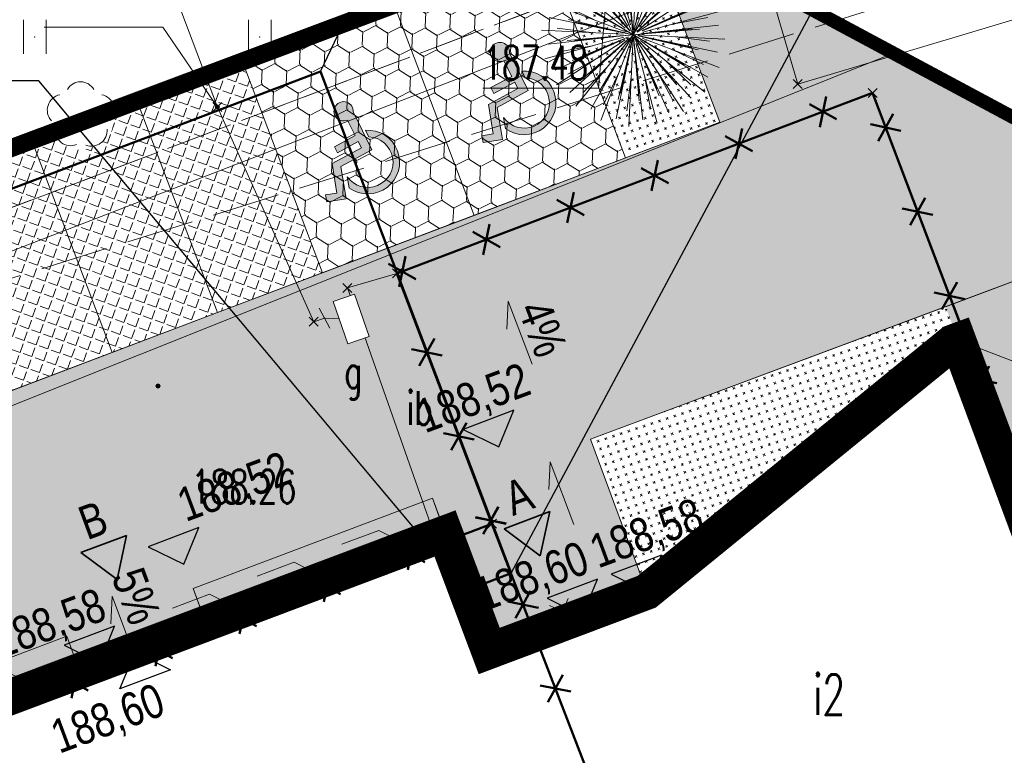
# Model space of a CAD drawing. Header units: metres. Extents: x 6498948 to 6499625, y 5676527 to 5676852.
# Tile 13 of 22: x 6499112 to 6499134, y 5676689 to 5676706. Entities that reach past the tile are written whole.
import ezdxf
from ezdxf import colors
from ezdxf.entities.mleader import LeaderData, LeaderLine
from ezdxf.enums import TextEntityAlignment as Align
from ezdxf.math import Vec2, Vec3

# ---------------------------------------------------------------- set-up
doc = ezdxf.new("R2010")
doc.units = ezdxf.units.M
for name, pattern in [('BUBS03', [1.5, 1, -0.5]), ('DASHDOT', [25.4, 12.7, -6.35, 0, -6.35]), ('L_0_03', [1, 0.5, -0.5]), ('L_0_04', [1.5, 1, -0.5]), ('L_0_06', [2, 1.5, -0.5])]:
    doc.linetypes.add(name, pattern=pattern)
doc.layers.get('0').update_dxf_attribs({"linetype": 'CONTINUOUS', "lineweight": 18})
for name, color, linetype, lineweight in [('#IE_Linie kablowe nn', 1, 'CONTINUOUS', 50), ('A-OPIS', 3, 'CONTINUOUS', 20), ('A-RYNNY I RURY SPUSTOWE', 3, 'CONTINUOUS', 5), ('A-Ś.NOŚNA', 7, 'CONTINUOUS', 35), ('Z-DROGI', 4, 'CONTINUOUS', 18), ('Z-PARKINGI', 4, 'CONTINUOUS', 5), ('Z-SPADKI', 3, 'CONTINUOUS', 5)]:
    doc.layers.add(name, color=color, linetype=linetype, lineweight=lineweight)
doc.layers.add('_IE_Opisy', color=32, linetype='CONTINUOUS')
doc.layers.add('Z-KOTY', color=2, linetype='CONTINUOUS')
for name, color, linetype, lineweight, true_color in [('Z-BUDYNEK DO USUNIĘCIA', 7, 'CONTINUOUS', 18, 0xff2a1b), ('Z-DRZEWO', 7, 'CONTINUOUS', 5, 0x8c969d), ('Z-GRANICA DZIAŁKI', 7, 'DASHDOT', 100, 0xff2a1b), ('Z-NAWIERZCHNIE AŻUR', 7, 'CONTINUOUS', 0, 0x979392), ('Z-NAWIERZCHNIE CHODNIK', 7, 'CONTINUOUS', 0, 0x979392), ('Z-WTÓRNIK', 7, 'CONTINUOUS', 18, 0x7f868a), ('Z-ZIELEŃ', 7, 'CONTINUOUS', 0, 0x61993b)]:
    doc.layers.add(name, color=color, linetype=linetype, lineweight=lineweight, true_color=true_color)
doc.styles.add('ISOCPEUR', font='isocpeur.ttf')
doc.styles.add('OPISY_1_100_1.5', font='arial.ttf', dxfattribs={"width": 0.8, "height": 0.15})
doc.styles.add('OPISY_1_500_1.5', font='arial.ttf', dxfattribs={"width": 0.8, "height": 0.75})
doc.styles.get("Standard").update_dxf_attribs({"font": 'simplex.shx'})
doc.linetypes.add('L_2_17_SHX', pattern='A,0,-0.25,[10,Mroczeń dz. 705_4 dcp.shx,S=0.05,R=0,X=0,Y=0],-0.5,[11,Mroczeń dz. 705_4 dcp.shx,S=0.05,R=0,X=0,Y=0],-0.5,[12,Mroczeń dz. 705_4 dcp.shx,S=0.05,R=0,X=0,Y=0],-0.5,[13,Mroczeń dz. 705_4 dcp.shx,S=0.05,R=0,X=0,Y=0],-0.5,-0.5,-0.5,-0.5,-0.5,-0.25', length=4.5)
pattern_1 = [(333.1727299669, (0, 0), (0.1706465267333, 0.056015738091), [0.0635, -0.1905]), (63.1727299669, (0.014, -0.04266), (-0.056015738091, 0.1706465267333), [0.0635, -0.1905])]

# ---------------------------------------------------------------- blocks, each defined once
blk = doc.blocks.new('GSPPRB')
at = {"color": 0, "linetype": 'Continuous', "lineweight": 13, "flags": 128}
for points in [[(-0.2, 0.2), (0.2, -0.2)], [(0.2, 0.2), (-0.2, -0.2)]]:
    blk.add_lwpolyline(points, dxfattribs=at)
blk = doc.blocks.new('GSPRDL')
at = {"color": 0, "linetype": 'Continuous', "lineweight": 13}
blk.add_wipeout([(0, -1.539), (0.769, -1.333), (1.333, -0.769), (1.539, 0), (1.333, 0.769), (0.769, 1.333), (0, 1.539), (-0.769, 1.333), (-1.333, 0.769), (-1.539, 0), (-1.333, -0.769), (-0.769, -1.333)], dxfattribs=at)
at = {"linetype": 'Continuous', "lineweight": 18}
blk.add_hatch(color=0, dxfattribs=at).paths.add_polyline_path([(0, -0.072, 1), (0, 0.072, 1)])
at = {"color": 0, "linetype": 'Continuous', "lineweight": 18}
blk.add_circle((0, 0), 0.0721, dxfattribs=at)
for centre, radius, start, end in [((-0.02, 0.82), 0.68, 29.5388, 149.6209), ((-0.8, 0.24), 0.7, 101.6336, 222.6141), ((0.78, 0.24), 0.7, 318.5035, 78.3664), ((-0.46, -0.64), 0.7, 175.1009, 291.5014), ((0.46, -0.66), 0.7, 249.444, 4.8991)]:
    blk.add_arc(centre, radius, start, end, dxfattribs=at)
blk = doc.blocks.new('GSPWPS')
at = {"linetype": 'Continuous', "lineweight": 13}
blk.add_hatch(color=0, dxfattribs=at).paths.add_polyline_path([(0, -0.091, 1), (0, 0.091, 1)])
at = {"color": 0, "linetype": 'Continuous', "lineweight": 13}
blk.add_circle((0, 0), 0.0906, dxfattribs=at)
blk = doc.blocks.new('GSSUTR_S')
at = {"color": 0, "linetype": 'Continuous', "lineweight": 18, "flags": 128}
for points in [[(-0.5, -0.75), (-0.5, 0.75)], [(0.5, 0.75), (0.5, -0.75)]]:
    blk.add_lwpolyline(points, dxfattribs=at)
blk = doc.blocks.new('GUPGSG')
at = {"color": 0, "linetype": 'Continuous', "lineweight": 18}
blk.add_wipeout([(-1, 0.5), (1, 0.5), (1, -0.5), (-1, -0.5)], dxfattribs=at)
at = {"color": 0, "linetype": 'Continuous', "lineweight": 18, "flags": 128}
blk.add_lwpolyline([(-1, 0.5), (1, 0.5), (1, -0.5), (-1, -0.5), (-1, 0.5)], close=True, dxfattribs=at)
blk = doc.blocks.new('GUPPRZ_G')
at = {"linetype": 'Continuous', "lineweight": 13}
blk.add_hatch(color=0, dxfattribs=at).paths.add_polyline_path([(0, -0.091, 1), (0, 0.091, 1)])
at = {"color": 0, "linetype": 'Continuous', "lineweight": 13}
blk.add_circle((0, 0), 0.0906, dxfattribs=at)
blk = doc.blocks.new('GUPZCP')
at = {"color": 0, "linetype": 'Continuous', "lineweight": 18, "flags": 128}
blk.add_lwpolyline([(0, 0.5), (0, -0.5)], close=True, dxfattribs=at)
blk = doc.blocks.new('A$Ca020ca64')
for points in [[(-0.005, 0.553), (-0.048, 5)], [(-0.173, 0.517), (-1.59, 4.741)], [(0, 0), (-0.792, 4.607)], [(0.02, 0.141), (0.67, 4.626)], [(0.168, 0.534), (1.5, 4.77)], [(-0.319, 0.431), (-2.978, 4.017)], [(-0.131, 0.248), (-2.177, 4.136)], [(-0.731, 2.185), (-1.178, 3.988)], [(-0.02, 2.304), (0.112, 4.157)], [(0.121, 0.246), (2.067, 4.192)], [(0.327, 0.459), (2.9, 4.073)], [(0.693, 2.197), (1.391, 3.918)], [(-0.381, 0.371), (-3.348, 3.261)], [(-1.37, 1.853), (-2.352, 3.429)], [(-0.24, 0.485), (-1.605, 3.247)], [(-0.079, 0.544), (-0.523, 3.584)], [(0, 0), (0.61, 3.57)], [(0.393, 0.404), (3.261, 3.348)], [(1.338, 1.875), (2.534, 3.297)], [(-0.429, 0.306), (-4.073, 2.9)], [(0, 0), (-1.466, 2.873)], [(-0.044, 0.276), (-0.507, 3.186)], [(0.022, 0.141), (0.503, 3.187)], [(0.124, 0.244), (1.463, 2.875)], [(0.127, 0.243), (1.684, 3.207)], [(0.453, 0.336), (4.017, 2.978)], [(-1.875, 1.338), (-3.297, 2.534)], [(-0.195, 0.2), (-2.53, 2.592)], [(-0.376, 0.376), (-2.283, 2.28)], [(0, 0), (2.28, 2.283)], [(0, 0), (4.136, 2.177)], [(0.404, 0.394), (2.592, 2.53)], [(1.853, 1.37), (3.429, 2.352)], [(-0.469, 0.231), (-4.192, 2.067)], [(-0.246, 0.129), (-3.207, 1.684)], [(0, 0), (-4.77, 1.5)], [(-2.197, 0.693), (-3.918, 1.391)], [(-0.248, 0.126), (-2.875, 1.463)], [(0, 0), (2.873, 1.466)], [(0.238, 0.118), (3.247, 1.605)], [(0.25, 0.084), (4.741, 1.59)], [(2.185, 0.731), (3.988, 1.178)], [(-0.51, 0.074), (-4.626, 0.67)], [(-0.508, 0.087), (-3.57, 0.61)], [(0.552, 0.095), (4.607, 0.792)], [(-2.304, -0.02), (-4.157, 0.112)], [(0, 0), (-3.261, -3.348)], [(0, 0), (-3.187, 0.503)], [(0, 0), (-2.28, -2.283)], [(0, 0), (-2.067, -4.192)], [(0, 0), (-1.463, -2.875)], [(0, 0), (-0.503, -3.187)], [(0, 0), (3.186, 0.507)], [(0, 0), (1.466, -2.873)], [(0, 0), (3.187, -0.503)], [(0.26, 0.002), (5, 0.048)], [(0.553, 0.081), (3.584, 0.523)], [(2.304, 0.02), (4.157, -0.112)], [(-0.273, -0.003), (-5, -0.048)], [(-0.135, -0.045), (-4.741, -1.59)], [(-0.502, -0.086), (-4.607, -0.792)], [(-0.126, -0.067), (-4.136, -2.177)], [(-0.406, -0.301), (-4.017, -2.978)], [(-0.141, -0.021), (-3.584, -0.523)], [(-0.454, -0.224), (-3.247, -1.605)], [(-0.503, -0.08), (-3.186, -0.507)], [(-0.151, -0.213), (-2.9, -4.073)], [(-0.238, -0.121), (-2.873, -1.466)], [(-0.188, -0.184), (-2.592, -2.53)], [(-0.236, -0.449), (-1.684, -3.207)], [(-0.153, -0.486), (-1.5, -4.77)], [(-0.037, -0.254), (-0.67, -4.626)], [(-0.043, -0.253), (-0.61, -3.57)], [(0.005, -0.515), (0.048, -5)], [(0.037, -0.252), (0.523, -3.584)], [(0.04, -0.251), (0.507, -3.186)], [(0.043, -0.251), (0.792, -4.607)], [(0.063, -0.128), (1.605, -3.247)], [(0.081, -0.241), (1.59, -4.741)], [(0.208, -0.148), (4.073, -2.9)], [(0.228, -0.116), (2.875, -1.463)], [(0.229, -0.113), (4.192, -2.067)], [(0.246, -0.467), (2.177, -4.136)], [(0.255, -0.044), (3.57, -0.61)], [(0.256, -0.037), (4.626, -0.67)], [(0.317, -0.427), (2.978, -4.017)], [(0.374, -0.384), (2.53, -2.592)], [(0.379, -0.379), (2.283, -2.28)], [(0.384, -0.374), (3.348, -3.261)], [(0.482, -0.253), (3.207, -1.684)], [(0.524, -0.165), (4.77, -1.5)], [(-2.185, -0.731), (-3.988, -1.178)], [(2.197, -0.693), (3.918, -1.391)], [(-1.853, -1.37), (-3.429, -2.352)], [(1.875, -1.338), (3.297, -2.534)], [(-1.338, -1.875), (-2.534, -3.297)], [(1.37, -1.853), (2.352, -3.429)], [(-0.693, -2.197), (-1.391, -3.918)], [(0.02, -2.304), (-0.112, -4.157)], [(0.731, -2.185), (1.178, -3.988)]]:
    blk.add_lwpolyline(points)
blk = doc.blocks.new('symbol-niepełnosprawny')
h = blk.add_hatch(color=256)
h.paths.add_polyline_path([(-26.9, 23.1, 3.612055), (-36.7, 28), (-35, -18.9), (4.3, -18.9), (16.1, -53.2), (36.5, -46), (34.1, -38.6), (21.9, -42.7), (11.2, -11.4), (-25.8, -11.4), (-26.1, -3.7), (0.2, -3.7), (-0.2, 3.7), (-26.3, 3.7)])
h.paths.add_polyline_path([(-38.9, -4.5), (-38.9, 3.6, 1.4344), (7.4, -44), (3.4, -32.4, -1.597642)])
for p, q in [((-35, -18.9), (-36.7, 28)), ((-26.9, 23.1), (-26.3, 3.7)), ((-38.9, -4.5), (-38.9, 3.6)), ((-26.3, 3.7), (-0.2, 3.7)), ((-0.2, 3.7), (0.2, -3.7)), ((0.2, -3.7), (-26.1, -3.7)), ((-26.1, -3.7), (-25.8, -11.4)), ((4.3, -18.9), (-35, -18.9)), ((-25.8, -11.4), (11.2, -11.4)), ((4.3, -18.9), (16.1, -53.2)), ((21.9, -42.7), (11.2, -11.4)), ((3.4, -32.4), (7.4, -44)), ((34.1, -38.6), (21.9, -42.7)), ((36.5, -46), (34.1, -38.6)), ((16.1, -53.2), (36.5, -46))]:
    blk.add_line(p, q)
for centre, radius, start, end in [((-27.7, 33.7), 10.7, 274.3529, 212.4538), ((-24.5, -28.7), 35.4, 113.9883, 334.4584), ((-24.5, -28.7), 28.1, 120.7099, 352.5364)]:
    blk.add_arc(centre, radius, start, end)
blk = doc.blocks.new('_None')

msp = doc.modelspace()

# ---------------------------------------------------------------- hatches: boundary and pattern name
h = msp.add_hatch()
h.set_pattern_fill('ANSI31', color=8, scale=0.01, angle=155.6165)
h.set_pattern_definition([(200.617, (6499124.345763, 5676692.651342), (0.0111796, -0.029717), [])])
h.paths.add_polyline_path([(6499124.249, 5676692.695), (6499124.302, 5676692.555), (6499124.442, 5676692.608), (6499124.39, 5676692.748)])
h = msp.add_hatch()
h.set_pattern_fill('ANSI31', color=8, scale=0.01, angle=155.6165)
h.set_pattern_definition([(200.617, (6499115.001136, 5676691.902067), (0.0111796, -0.029717), [])])
h.paths.add_polyline_path([(6499114.905, 5676691.946), (6499114.957, 5676691.805), (6499115.098, 5676691.858), (6499115.045, 5676691.999)])
at = {"layer": 'A-Ś.NOŚNA', "linetype": 'Continuous', "ltscale": 0.75}
h = msp.add_hatch(color=8, dxfattribs=at)
h.dxf.hatch_style = 1
h.paths.add_polyline_path([(6499123.05, 5676694.488), (6499123.853, 5676693.891), (6499124.064, 5676694.87)])
h = msp.add_hatch(color=8, dxfattribs=at)
h.dxf.hatch_style = 1
h.paths.add_polyline_path([(6499113.647, 5676693.961), (6499114.45, 5676693.364), (6499114.661, 5676694.342)])
at = {"layer": 'Z-NAWIERZCHNIE AŻUR', "transparency": 33554541, "extrusion": (0, 0, -1)}
h = msp.add_hatch(dxfattribs=at)
h.set_pattern_fill('HONEY', color=8, scale=0.1, angle=92.7384)
h.set_pattern_definition([(92.7383775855, (-315489.0568, 492585.104), (-0.297402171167, 0.462569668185), [0.3175, -0.635]), (212.7383775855, (-315489.0568, 492585.104), (-0.2518959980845, -0.488842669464), [0.3175, -0.635]), (152.7383775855, (-315489.0568, 492585.104), (-0.5492981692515, -0.026273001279), [-0.635, 0.3175])])
h.paths.add_polyline_path([(-6499117.244, 5676704.852), (-6499119.017, 5676700.177), (-6499125.749, 5676702.73), (-6499123.977, 5676707.405)])
at = {"layer": 'Z-NAWIERZCHNIE CHODNIK', "linetype": 'ByBlock'}
h = msp.add_hatch(dxfattribs=at)
h.set_pattern_fill('ANGLE', color=8, scale=0.04, angle=70.5145)
h.set_pattern_definition([(70.514531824, (-32.36772, -5.76672), (-0.263397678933, 0.093198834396), [0.2032, -0.0762]), (160.514531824, (-32.36772, -5.76672), (-0.093198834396, -0.263397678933), [0.2032, -0.0762])])
h.paths.add_polyline_path([(6499088.02, 5676661.719), (6499081.153, 5676679.971), (6499105.027, 5676688.961), (6499105.308, 5676688.202), (6499107.179, 5676688.907), (6499106.898, 5676689.668), (6499113.334, 5676692.1), (6499113.619, 5676691.329), (6499116.427, 5676692.386), (6499116.141, 5676693.16), (6499121.463, 5676695.171), (6499122.72, 5676691.773), (6499126.22, 5676693.09), (6499124.974, 5676696.483), (6499135.381, 5676700.37), (6499142.247, 5676682.119)])
h.paths.add_polyline_path([(6499077.349, 5676678.54), (6499079.282, 5676679.266), (6499086.142, 5676661.032), (6499082.799, 5676659.831)])
h.paths.add_polyline_path([(6499074.42, 5676688.595), (6499077.448, 5676689.743), (6499079.221, 5676685.068), (6499075.823, 5676683.779)])
h.paths.add_polyline_path([(6499126.075, 5676708.2), (6499091.454, 5676695.218), (6499074.373, 5676688.577), (6499083.94, 5676655.916), (6499144.344, 5676678.566), (6499148.303, 5676696.158)])
h.paths.add_polyline_path([(6499126.075, 5676708.2), (6499127.846, 5676703.525), (6499089.262, 5676688.907), (6499087.489, 5676693.582)])
at = {"layer": 'Z-PARKINGI', "transparency": 33554636}
h = msp.add_hatch(dxfattribs=at)
h.set_pattern_fill('ANGLE', color=8, scale=0.04, angle=70.5145)
h.set_pattern_definition([(70.514531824, (-1544105.79115, 5091132.56724), (-0.263397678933, 0.093198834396), [0.2032, -0.0762]), (160.514531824, (-1544105.79115, 5091132.56724), (-0.093198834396, -0.263397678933), [0.2032, -0.0762])])
h.paths.add_polyline_path([(6499119.017, 5676700.177), (6499117.244, 5676704.852), (6499107.894, 5676701.307), (6499109.667, 5676696.631)])
at = {"layer": 'Z-ZIELEŃ', "linetype": 'ByBlock'}
h = msp.add_hatch(dxfattribs=at)
h.set_pattern_fill('CROSS', color=8, scale=0.02, angle=-26.8273)
h.set_pattern_definition([(333.1727299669, (-0.01058, 0.0279), (0.1706465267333, 0.056015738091), [0.0635, -0.1905]), (63.1727299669, (0.00342, -0.01476), (-0.056015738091, 0.1706465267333), [0.0635, -0.1905])])
h.paths.add_polyline_path([(6499127.843, 5676703.536), (6499126.075, 5676708.2), (6499123.977, 5676707.405), (6499125.745, 5676702.741)])
h.dxf.unprotected_set("ltscale", 0)
h = msp.add_hatch(dxfattribs=at)
h.set_pattern_fill('CROSS', color=8, scale=0.02, angle=-26.8273)
h.set_pattern_definition(pattern_1)
h.paths.add_polyline_path([(6499142.247, 5676682.119), (6499135.381, 5676700.37), (6499132.86, 5676699.423), (6499133.14, 5676698.673), (6499135.266, 5676692.957), (6499135.454, 5676693.027), (6499139.891, 5676681.233)])
h.dxf.unprotected_set("ltscale", 0)
h = msp.add_hatch(dxfattribs=at)
h.set_pattern_fill('CROSS', color=8, scale=0.02, angle=-26.8273)
h.set_pattern_definition(pattern_1)
h.paths.add_polyline_path([(6499132.86, 5676699.422), (6499124.974, 5676696.483), (6499126.239, 5676693.097), (6499133.015, 5676698.626), (6499133.14, 5676698.673)])
h.dxf.unprotected_set("ltscale", 0)
h = msp.add_hatch(dxfattribs=at)
h.set_pattern_fill('CROSS', color=8, scale=0.02, angle=-26.8273)
h.set_pattern_definition(pattern_1)
h.paths.add_polyline_path([(6499105.308, 5676688.202), (6499105.027, 5676688.961), (6499099.021, 5676686.692), (6499099.299, 5676685.942)])
h.paths.add_polyline_path([(6499113.619, 5676691.329), (6499113.334, 5676692.1), (6499106.898, 5676689.668), (6499107.179, 5676688.907)])
h.paths.add_polyline_path([(6499116.141, 5676693.16), (6499116.427, 5676692.386), (6499121.756, 5676694.391), (6499121.463, 5676695.171)])
h.dxf.unprotected_set("ltscale", 0)

# ---------------------------------------------------------------- linework, layer by layer
at = {"color": 8}
for p, q in [((6499124.477, 5676692.941), (6499124.39, 5676692.748)), ((6499124.056, 5676692.783), (6499124.249, 5676692.695)), ((6499124.214, 5676692.362), (6499124.302, 5676692.555)), ((6499124.636, 5676692.52), (6499124.442, 5676692.608)), ((6499114.711, 5676692.033), (6499114.905, 5676691.946)), ((6499115.133, 5676692.192), (6499115.045, 5676691.999)), ((6499114.87, 5676691.612), (6499114.957, 5676691.805)), ((6499115.291, 5676691.771), (6499115.098, 5676691.858))]:
    msp.add_line(p, q, dxfattribs=at)
for points in [[(6499124.302, 5676692.555), (6499124.442, 5676692.608), (6499124.39, 5676692.748), (6499124.249, 5676692.695)], [(6499114.957, 5676691.805), (6499115.098, 5676691.858), (6499115.045, 5676691.999), (6499114.905, 5676691.946)]]:
    msp.add_lwpolyline(points, close=True, dxfattribs=at)
at = {"layer": 'A-OPIS', "color": 8, "transparency": 33554687}
for points, elevation in [([(6499119.443, 5676694.144), (6499120.265, 5676694.453), (6499121.091, 5676694.034)], 0), ([(6499117.561, 5676693.436), (6499118.383, 5676693.745), (6499119.209, 5676693.326)], 6.269), ([(6499115.68, 5676692.728), (6499116.501, 5676693.037), (6499117.327, 5676692.618)], 12.537), ([(6499111.141, 5676691.021), (6499111.963, 5676691.33), (6499112.789, 5676690.91)], 0)]:
    msp.add_lwpolyline(points, dxfattribs=dict(at, elevation=elevation))
at = {"layer": 'A-RYNNY I RURY SPUSTOWE', "color": 8, "lineweight": 35, "ltscale": 0.2, "transparency": 33554687}
for p, q in [((6499121.02, 5676694.007), (6499121.161, 5676694.06)), ((6499121.02, 5676694.007), (6499121.161, 5676694.06)), ((6499121.064, 5676694.104), (6499121.117, 5676693.963)), ((6499121.064, 5676694.104), (6499121.117, 5676693.963)), ((6499119.139, 5676693.299, 6.269), (6499119.279, 5676693.352, 6.269)), ((6499119.139, 5676693.299, 6.269), (6499119.279, 5676693.352, 6.269)), ((6499119.182, 5676693.396, 6.269), (6499119.235, 5676693.255, 6.269)), ((6499119.182, 5676693.396, 6.269), (6499119.235, 5676693.255, 6.269)), ((6499117.257, 5676692.591, 12.537), (6499117.397, 5676692.644, 12.537)), ((6499117.257, 5676692.591, 12.537), (6499117.397, 5676692.644, 12.537)), ((6499117.301, 5676692.688, 12.537), (6499117.354, 5676692.548, 12.537)), ((6499117.301, 5676692.688, 12.537), (6499117.354, 5676692.548, 12.537)), ((6499112.718, 5676690.884, 12.537), (6499112.859, 5676690.937, 12.537)), ((6499112.718, 5676690.884, 0), (6499112.859, 5676690.937, 0)), ((6499112.762, 5676690.981, 12.537), (6499112.815, 5676690.84, 12.537)), ((6499112.762, 5676690.981, 0), (6499112.815, 5676690.84, 0))]:
    msp.add_line(p, q, dxfattribs=at)
for centre in [(6499121.091, 5676694.034), (6499121.091, 5676694.034), (6499119.209, 5676693.326, 6.269), (6499119.209, 5676693.326, 6.269), (6499117.327, 5676692.618, 12.537), (6499117.327, 5676692.618, 12.537), (6499112.789, 5676690.91, 12.537), (6499112.789, 5676690.91, 0)]:
    msp.add_circle(centre, 0.055, dxfattribs=at)
at = {"layer": 'A-Ś.NOŚNA', "color": 8, "linetype": 'Continuous', "ltscale": 0.75}
for p, q in [((6499124.064, 5676694.87), (6499123.05, 5676694.488)), ((6499123.853, 5676693.891), (6499124.064, 5676694.87)), ((6499123.853, 5676693.891), (6499123.05, 5676694.488)), ((6499114.661, 5676694.342), (6499113.647, 5676693.961)), ((6499114.45, 5676693.364), (6499114.661, 5676694.342)), ((6499114.45, 5676693.364), (6499113.647, 5676693.961))]:
    msp.add_line(p, q, dxfattribs=at)
at = {"layer": 'Z-BUDYNEK DO USUNIĘCIA', "color": 8, "linetype": 'Continuous', "lineweight": 50}
for p, q in [((6499131.238, 5676704.174), (6499120.67, 5676700.163)), ((6499139.879, 5676681.407), (6499131.238, 5676704.174)), ((6499120.67, 5676700.163), (6499122.781, 5676694.6)), ((6499122.781, 5676694.6), (6499100.643, 5676686.168))]:
    msp.add_line(p, q, dxfattribs=at)
at = {"layer": 'Z-BUDYNEK DO USUNIĘCIA', "color": 8, "linetype": 'Continuous', "lineweight": 50, "flags": 128}
for points in [[(6499130.209, 5676704.096), (6499130.065, 5676703.416)], [(6499130.44, 5676703.587), (6499129.833, 5676703.925)], [(6499131.36, 5676703.102), (6499131.698, 5676703.709)], [(6499128.339, 5676703.386), (6499128.195, 5676702.706)], [(6499131.869, 5676703.333), (6499131.189, 5676703.477)], [(6499128.571, 5676702.877), (6499127.964, 5676703.215)], [(6499126.701, 5676702.167), (6499126.094, 5676702.505)], [(6499126.469, 5676702.676), (6499126.325, 5676701.997)], [(6499124.599, 5676701.966), (6499124.455, 5676701.287)], [(6499132.07, 5676701.232), (6499132.408, 5676701.839)], [(6499124.831, 5676701.458), (6499124.224, 5676701.796)], [(6499132.578, 5676701.463), (6499131.899, 5676701.607)], [(6499122.729, 5676701.257), (6499122.586, 5676700.577)], [(6499122.961, 5676700.748), (6499122.354, 5676701.086)], [(6499120.86, 5676700.547), (6499120.716, 5676699.868)], [(6499121.091, 5676700.038), (6499120.484, 5676700.376)], [(6499132.779, 5676699.362), (6499133.117, 5676699.969)], [(6499133.288, 5676699.593), (6499132.609, 5676699.737)], [(6499121.504, 5676698.715), (6499121.166, 5676698.108)], [(6499120.995, 5676698.483), (6499121.675, 5676698.339)], [(6499133.489, 5676697.492), (6499133.827, 5676698.099)], [(6499133.998, 5676697.724), (6499133.318, 5676697.867)], [(6499122.214, 5676696.845), (6499121.876, 5676696.238)], [(6499121.705, 5676696.613), (6499122.385, 5676696.469)], [(6499134.707, 5676695.854), (6499134.028, 5676695.998)], [(6499122.923, 5676694.975), (6499122.586, 5676694.368)], [(6499122.921, 5676694.977), (6499122.588, 5676694.367)], [(6499122.414, 5676694.741), (6499123.095, 5676694.603)], [(6499122.415, 5676694.744), (6499123.094, 5676694.6)], [(6499122.781, 5676694.6), (6499129.397, 5676677.429)], [(6499121.055, 5676694.255), (6499120.912, 5676693.575)], [(6499121.287, 5676693.746), (6499120.68, 5676694.083)], [(6499119.186, 5676693.543), (6499119.043, 5676692.863)], [(6499119.418, 5676693.034), (6499118.811, 5676693.372)], [(6499123.64, 5676693.11), (6499123.307, 5676692.5)], [(6499123.133, 5676692.874), (6499123.814, 5676692.736)], [(6499117.549, 5676692.323), (6499116.942, 5676692.66)], [(6499117.317, 5676692.831), (6499117.174, 5676692.151)], [(6499115.448, 5676692.119), (6499115.305, 5676691.439)], [(6499115.68, 5676691.611), (6499115.073, 5676691.948)], [(6499113.579, 5676691.407), (6499113.436, 5676690.728)], [(6499113.811, 5676690.899), (6499113.204, 5676691.236)], [(6499124.359, 5676691.244), (6499124.026, 5676690.634)], [(6499123.852, 5676691.008), (6499124.533, 5676690.87)]]:
    msp.add_lwpolyline(points, dxfattribs=at)
at = {"layer": 'Z-DROGI', "color": 8, "linetype": 'Continuous'}
for p, q in [((6499126.22, 5676693.09), (6499124.974, 5676696.483)), ((6499116.447, 5676692.331), (6499116.141, 5676693.16)), ((6499113.633, 5676691.291), (6499113.334, 5676692.1))]:
    msp.add_line(p, q, dxfattribs=at)
for points in [[(6499127.847, 5676703.525), (6499126.075, 5676708.2), (6499123.977, 5676707.405), (6499125.749, 5676702.73)], [(6499123.977, 5676707.405), (6499120.611, 5676706.129), (6499122.383, 5676701.453), (6499125.749, 5676702.73)], [(6499120.611, 5676706.129), (6499117.244, 5676704.852), (6499119.017, 5676700.177), (6499122.383, 5676701.453)], [(6499117.244, 5676704.852), (6499114.907, 5676703.966), (6499116.68, 5676699.291), (6499119.017, 5676700.177)]]:
    msp.add_lwpolyline(points, close=True, dxfattribs=at)
for points in [[(6499133.141, 5676698.674), (6499135.266, 5676692.957), (6499135.454, 5676693.027), (6499139.891, 5676681.233), (6499142.247, 5676682.119), (6499135.381, 5676700.37), (6499132.86, 5676699.423)], [(6499132.86, 5676699.423), (6499132.86, 5676699.423), (6499124.974, 5676696.483), (6499126.22, 5676693.09), (6499133.015, 5676698.626), (6499133.14, 5676698.673), (6499133.14, 5676698.673)], [(6499105.027, 5676688.961), (6499099.021, 5676686.692), (6499099.299, 5676685.942), (6499121.738, 5676694.384), (6499121.463, 5676695.171), (6499116.141, 5676693.16)], [(6499113.334, 5676692.1), (6499106.898, 5676689.668)]]:
    msp.add_lwpolyline(points, dxfattribs=at)
at = {"layer": 'Z-KOTY', "color": 8}
for points in [[(6499122.144, 5676696.698), (6499122.936, 5676696.306), (6499123.266, 5676697.121), (6499122.144, 5676696.698)], [(6499115.145, 5676694.091), (6499115.936, 5676693.7), (6499116.267, 5676694.515), (6499115.145, 5676694.091)], [(6499125.429, 5676693.482), (6499126.22, 5676693.09), (6499126.55, 5676693.905), (6499125.429, 5676693.482)], [(6499124.004, 5676692.946), (6499124.795, 5676692.554), (6499125.126, 5676693.369), (6499124.004, 5676692.946)], [(6499113.274, 5676691.902), (6499114.065, 5676691.51), (6499114.395, 5676692.325), (6499113.274, 5676691.902)], [(6499114.512, 5676690.934), (6499114.85, 5676691.749), (6499115.635, 5676691.352), (6499114.512, 5676690.934)]]:
    msp.add_lwpolyline(points, dxfattribs=at)
at = {"layer": 'Z-SPADKI', "color": 8}
for points in [[(6499123.115, 5676698.927), (6499123.143, 5676699.544), (6499123.672, 5676698.147)], [(6499124.043, 5676695.362), (6499124.072, 5676695.98), (6499124.601, 5676694.583)], [(6499114.312, 5676692.378), (6499114.341, 5676692.995), (6499114.796, 5676691.785)]]:
    msp.add_lwpolyline(points, dxfattribs=at)
at = {"layer": 'Z-WTÓRNIK', "linetype": 'CONTINUOUS', "lineweight": 18}
for p, q in [((6499091.454, 5676695.218), (6499125.955, 5676708.136)), ((6499148.303, 5676696.158), (6499125.955, 5676708.136)), ((6499125.955, 5676708.136), (6499148.303, 5676696.158)), ((6499131.706, 5676705.059), (6499127.732, 5676703.465)), ((6499127.732, 5676703.465), (6499076.098, 5676682.84))]:
    msp.add_line(p, q, dxfattribs=at)
at = {"layer": 'Z-WTÓRNIK', "linetype": 'L_2_17_SHX', "lineweight": 18}
for p, q in [((6499131.706, 5676705.059), (6499127.732, 5676703.465)), ((6499127.732, 5676703.465), (6499076.098, 5676682.84))]:
    msp.add_line(p, q, dxfattribs=at)
at = {"layer": 'Z-WTÓRNIK', "linetype": 'L_0_03', "lineweight": 18, "flags": 128}
for points in [[(6499193.036, 5676737.012), (6499090.302, 5676698.47), (6499091.454, 5676695.218), (6499125.955, 5676708.136)], [(6499148.303, 5676696.158), (6499125.955, 5676708.136), (6499145.07, 5676715.341), (6499193.026, 5676733.239)], [(6499073.468, 5676637.714), (6499081.312, 5676654.933), (6499083.94, 5676655.916), (6499144.344, 5676678.566), (6499145.543, 5676683.881), (6499145.885, 5676685.412), (6499148.303, 5676696.158), (6499125.955, 5676708.136), (6499091.454, 5676695.218), (6499074.42, 5676688.596), (6499043.749, 5676678.409), (6499049.886, 5676646.161)]]:
    msp.add_lwpolyline(points, dxfattribs=at)
at = {"layer": 'Z-WTÓRNIK', "linetype": 'L_0_06', "lineweight": 18, "flags": 128}
for points in [[(6499074.58, 5676688.34), (6499063.45, 5676684.62), (6499043.94, 5676678.33), (6499043.64, 5676679.25), (6499043.75, 5676680.33), (6499044.34, 5676682.06), (6499045.16, 5676683.22), (6499046.7, 5676684.27), (6499060.76, 5676688.59), (6499072.26, 5676692.23), (6499085.62, 5676697.46), (6499084.56, 5676696.51), (6499084.83, 5676691.32), (6499129.74, 5676708.29), (6499127.708, 5676713.482), (6499143.49, 5676719.48), (6499143.68, 5676719.03), (6499145.16, 5676715.27), (6499150.07, 5676717.07), (6499150.26, 5676716.59), (6499152.3, 5676717.28), (6499154.24, 5676715.98), (6499178.31, 5676724.92), (6499180.29, 5676728.2), (6499193.025, 5676732.958)], [(6499192.961, 5676709.813), (6499177.028, 5676680.984), (6499167.435, 5676686.286), (6499157.58, 5676691.76), (6499167.78, 5676710.3), (6499177.58, 5676704.64), (6499180.96, 5676710.77), (6499178, 5676712.65), (6499178.95, 5676714.28), (6499181.88, 5676712.43), (6499188.174, 5676723.81), (6499074.58, 5676688.34)], [(6499073.468, 5676637.714), (6499081.312, 5676654.933), (6499083.94, 5676655.916), (6499144.344, 5676678.566), (6499145.543, 5676683.881), (6499145.885, 5676685.412), (6499148.303, 5676696.158), (6499125.955, 5676708.136), (6499091.454, 5676695.218), (6499074.42, 5676688.596), (6499043.749, 5676678.409), (6499049.886, 5676646.161)]]:
    msp.add_lwpolyline(points, dxfattribs=at)
at = {"layer": 'Z-WTÓRNIK', "linetype": 'Continuous', "lineweight": 18, "flags": 128}
for points in [[(6499052.14, 5676681.24), (6499075.53, 5676689.35), (6499085.94, 5676690.84), (6499101.13, 5676696.42), (6499129.86, 5676707.52), (6499145.71, 5676712.52), (6499164.8, 5676718.55), (6499184.3, 5676725.89), (6499193.014, 5676728.913)], [(6499186.058, 5676719.985), (6499184.621, 5676720.832), (6499129.577, 5676704.37), (6499125.321, 5676718.878)], [(6499133.355, 5676698.595), (6499147.19, 5676693.282), (6499145.833, 5676690.13)]]:
    msp.add_lwpolyline(points, dxfattribs=at)
at = {"layer": 'Z-WTÓRNIK', "linetype": 'Continuous', "lineweight": 13, "flags": 128}
for points in [[(6499113.17, 5676714.89), (6499113.11, 5676715.03), (6499113.01, 5676715.31), (6499112.9, 5676715.55), (6499112.72, 5676715.45), (6499112.91, 5676714.86), (6499115.2, 5676707.78), (6499116.68, 5676703.86), (6499118.82, 5676699.09), (6499119.06, 5676699.17), (6499119.65, 5676699.15)], [(6499122.58, 5676704.282), (6499125.146, 5676704.282), (6499125.42, 5676707.5)]]:
    msp.add_lwpolyline(points, dxfattribs=at)
at = {"layer": 'Z-WTÓRNIK', "linetype": 'L_0_04', "lineweight": 18, "flags": 128}
msp.add_lwpolyline([(6499085.62, 5676697.46), (6499095.03, 5676701.08), (6499105.99, 5676705.21), (6499118.25, 5676709.93), (6499127.708, 5676713.482), (6499129.74, 5676708.29), (6499084.83, 5676691.32), (6499084.56, 5676696.51)], close=True, dxfattribs=at)
at = {"layer": 'Z-WTÓRNIK', "linetype": 'Continuous', "lineweight": 50, "flags": 128}
for points in [[(6499122.781, 5676694.6), (6499120.67, 5676700.163), (6499131.238, 5676704.174), (6499139.879, 5676681.407), (6499129.397, 5676677.429)], [(6499104.515, 5676676.222), (6499100.643, 5676686.168), (6499122.781, 5676694.6), (6499129.397, 5676677.429), (6499107.248, 5676669.023)]]:
    msp.add_lwpolyline(points, close=True, dxfattribs=at)
at = {"layer": 'Z-WTÓRNIK', "linetype": 'Continuous', "lineweight": 18, "flags": 128}
msp.add_lwpolyline([(6499119.57, 5676699.84), (6499120.67, 5676700.163), (6499122.781, 5676694.6), (6499121.56, 5676694.18)], close=True, dxfattribs=at)
at = {"layer": 'Z-WTÓRNIK'}
for p in [(6499112.622, 5676705.419), (6499117.622, 5676705.419), (6499131.706, 5676705.059), (6499129.577, 5676704.37), (6499131.238, 5676704.174), (6499116.68, 5676703.86), (6499116.68, 5676703.86), (6499113.65, 5676703.67), (6499127.732, 5676703.465), (6499120.67, 5676700.163), (6499119.57, 5676699.84), (6499118.82, 5676699.09), (6499119.06, 5676699.17), (6499119.65, 5676699.15), (6499133.355, 5676698.595), (6499115.36, 5676697.66), (6499122.781, 5676694.6), (6499121.56, 5676694.18)]:
    msp.add_point(p, dxfattribs=at)

# ---------------------------------------------------------------- block references
at = {"layer": 'Z-DRZEWO', "color": 8, "xscale": 0.4078384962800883, "yscale": 0.4078384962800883, "zscale": 0.4078384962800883, "rotation": 68.61089825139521}
msp.add_blockref('A$Ca020ca64', (6499125.922, 5676705.467), dxfattribs=at)
at = {"layer": 'Z-NAWIERZCHNIE AŻUR', "color": 8, "extrusion": (0, 0, -1), "xscale": 0.0199999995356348, "yscale": 0.0199999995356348, "zscale": 0.0199999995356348, "rotation": 331.6589574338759}
for p in [(-6499122.791, 5676704.226), (-6499119.317, 5676702.909)]:
    msp.add_blockref('symbol-niepełnosprawny', p, dxfattribs=at)
at = {"layer": 'Z-WTÓRNIK', "linetype": 'Continuous', "xscale": 0.5, "yscale": 0.5, "zscale": 0.5}
for name, p in [('GSSUTR_S', (6499112.622, 5676705.419)), ('GSSUTR_S', (6499117.622, 5676705.419)), ('GSPPRB', (6499129.577, 5676704.37)), ('GSPPRB', (6499131.238, 5676704.174)), ('GUPPRZ_G', (6499116.68, 5676703.86)), ('GSPPRB', (6499120.67, 5676700.163)), ('GSPPRB', (6499133.355, 5676698.595)), ('GSPWPS', (6499115.36, 5676697.66)), ('GSPPRB', (6499122.781, 5676694.6))]:
    msp.add_blockref(name, p, dxfattribs=at)
at = {"layer": 'Z-WTÓRNIK', "linetype": 'Continuous', "xscale": 0.5, "yscale": 0.5, "zscale": 0.5, "rotation": 90}
for p in [(6499116.68, 5676703.86), (6499119.57, 5676699.84), (6499118.82, 5676699.09), (6499121.56, 5676694.18)]:
    msp.add_blockref('GSPPRB', p, dxfattribs=at)

# ---------------------------------------------------------------- texts
at = {"layer": 'A-OPIS', "color": 8, "ltscale": 0.4, "style": 'OPISY_1_500_1.5', "width": 0.8}
for s, p in [('A', (6499123.638, 5676695.315)), ('B', (6499114.178, 5676694.776))]:
    msp.add_text(s, height=0.75, rotation=20.3131, dxfattribs=at).set_placement(p, align=Align.MIDDLE_RIGHT)
at = {"layer": 'Z-KOTY', "color": 8, "style": 'OPISY_1_500_1.5', "width": 0.8}
for s, p in [('188,52', (6499123.566, 5676697.848)), ('188,52', (6499118.249, 5676695.878)), ('188,58', (6499127.412, 5676694.845)), ('188,60', (6499124.865, 5676693.885)), ('188,58', (6499114.135, 5676692.841)), ('188,60', (6499115.439, 5676690.728))]:
    msp.add_text(s, height=0.75, rotation=20.3131, dxfattribs=at).set_placement(p, align=Align.MIDDLE_RIGHT)
at = {"layer": 'Z-SPADKI', "color": 8, "style": 'OPISY_1_500_1.5', "width": 0.8}
for s, p in [('4%%%', (6499124.125, 5676698.371)), ('5%%%', (6499115.095, 5676692.427))]:
    msp.add_text(s, height=0.75, rotation=290.5593, dxfattribs=at).set_placement(p, align=Align.MIDDLE_RIGHT)
at = {"layer": 'Z-WTÓRNIK', "lineweight": 15, "width": 0.66}
for s, p in [('187.48', (6499122.58, 5676705.22)), ('g', (6499119.5, 5676698.36))]:
    msp.add_text(s, height=0.75, dxfattribs=at).set_placement(p, align=Align.TOP_LEFT)
msp.add_text('ib', height=0.75, rotation=-360, dxfattribs=at).set_placement((6499121.176, 5676697.172), align=Align.MIDDLE_CENTER)
msp.add_text('188.26', height=0.75, rotation=-360, dxfattribs=at).set_placement((6499116.1, 5676695.8), align=Align.TOP_LEFT)
at = {"layer": 'Z-WTÓRNIK', "lineweight": 18, "width": 0.66}
msp.add_text('i2', height=0.9, rotation=-360, dxfattribs=at).set_placement((6499130.274, 5676690.802), align=Align.MIDDLE_CENTER)

# ---------------------------------------------------------------- leaders
at = {"layer": '_IE_Opisy', "color": 32}
ml = msp.add_multileader_mtext('Standard', dxfattribs=at)
ml.set_content('E\\W0.8;5', color=256, style='ISOCPEUR')
ml.set_leader_properties(color=256)
ml.set_arrow_properties(name='NONE')
ml.build(insert=Vec2(0, 0))
ml.multileader.update_dxf_attribs({"text_left_attachment_type": 2, "text_right_attachment_type": 2, "dogleg_length": 1, "arrow_head_size": 2.5})
ctx = ml.context
ctx.base_point, ctx.char_height, ctx.arrow_head_size, ctx.landing_gap_size, ctx.plane_origin = Vec3(6499122.173, 5676709.299), 1.35, 2.5, 0.25, Vec3(6499198.707, 5676686.225)
ctx.left_attachment, ctx.right_attachment = 2, 2
notes = []
notes.append((ctx, [(0, (1, 1, 0), (6499121.173, 5676709.299), (1, 0), 1, [(0, [(6499118.974, 5676704.647)], 0, [])])]))
ctx.mtext.insert, ctx.mtext.width, ctx.mtext.line_spacing_factor, ctx.mtext.line_spacing_style, ctx.mtext.flow_direction = Vec3(6499122.423, 5676710.199), 18.27783, 0.8, 2, 5
ml = msp.add_multileader_mtext('Standard', dxfattribs=at)
ml.set_content('E\\W0.8;6', color=8, style='ISOCPEUR')
ml.set_leader_properties(color=256)
ml.set_arrow_properties(name='NONE')
ml.build(insert=Vec2(0, 0))
ml.multileader.update_dxf_attribs({"text_left_attachment_type": 2, "text_right_attachment_type": 2, "dogleg_length": 1, "arrow_head_size": 2.5})
ctx = ml.context
ctx.base_point, ctx.char_height, ctx.arrow_head_size, ctx.landing_gap_size, ctx.plane_origin = Vec3(6499131.615, 5676707.342), 1.35, 2.5, 0.25, Vec3(6499208.15, 5676684.268)
ctx.left_attachment, ctx.right_attachment = 2, 2
notes.append((ctx, [(0, (1, 1, 0), (6499130.615, 5676707.342), (1, 0), 1, [(0, [(6499123.205, 5676693.5)], 0, [])])]))
ctx.mtext.insert, ctx.mtext.width, ctx.mtext.line_spacing_factor, ctx.mtext.line_spacing_style, ctx.mtext.flow_direction = Vec3(6499131.865, 5676708.242), 18.27783, 0.8, 2, 5
ml = msp.add_multileader_mtext('Standard', dxfattribs=at)
ml.set_content('E\\W0.8;6', color=256, style='ISOCPEUR')
ml.set_leader_properties(color=256)
ml.set_arrow_properties(name='NONE')
ml.build(insert=Vec2(0, 0))
ml.multileader.update_dxf_attribs({"text_left_attachment_type": 2, "text_right_attachment_type": 2, "dogleg_length": 1, "arrow_head_size": 2.5})
ctx = ml.context
ctx.base_point, ctx.char_height, ctx.arrow_head_size, ctx.landing_gap_size, ctx.plane_origin = Vec3(6499131.615, 5676707.342), 1.35, 2.5, 0.25, Vec3(6499208.15, 5676684.268)
ctx.left_attachment, ctx.right_attachment = 2, 2
notes.append((ctx, [(0, (1, 1, 0), (6499130.615, 5676707.342), (1, 0), 1, [(0, [(6499123.205, 5676693.5)], 0, [])])]))
ctx.mtext.insert, ctx.mtext.width, ctx.mtext.line_spacing_factor, ctx.mtext.line_spacing_style, ctx.mtext.flow_direction = Vec3(6499131.865, 5676708.242), 18.27783, 0.8, 2, 5
for ctx, leaders in notes:
    for number, flags, end, landing, length, lines in leaders:
        leader = LeaderData()
        leader.index, (leader.has_last_leader_line, leader.has_dogleg_vector, leader.attachment_direction) = number, flags
        leader.last_leader_point, leader.dogleg_vector, leader.dogleg_length = Vec3(end), Vec3(landing), length
        for number, points, colour, breaks in lines:
            line = LeaderLine()
            line.index, line.vertices, line.color, line.breaks = number, Vec3.list(points), colors.encode_raw_color(colour), breaks
            leader.lines.append(line)
        ctx.leaders.append(leader)

# ---------------------------------------------------------------- next in the draw order: block references
at = {"layer": 'Z-WTÓRNIK', "linetype": 'Continuous', "xscale": 0.5, "yscale": 0.5, "zscale": 0.5}
msp.add_blockref('GSPRDL', (6499113.65, 5676703.67), dxfattribs=at)
at = {"layer": 'Z-WTÓRNIK', "linetype": 'Continuous', "xscale": 0.5, "yscale": 0.5, "zscale": 0.5, "rotation": 109.01}
msp.add_blockref('GUPGSG', (6499119.65, 5676699.15), dxfattribs=at)

# ---------------------------------------------------------------- next in the draw order: linework, layer by layer
at = {"layer": '#IE_Linie kablowe nn', "color": 20, "linetype": 'ByBlock', "true_color": 0xff2d21}
msp.add_lwpolyline([(6499122.214, 5676693.118), (6499123.205, 5676693.5), (6499118.974, 5676704.647), (6499075.599, 5676688.184), (6499074.78, 5676688.732)], dxfattribs=at)
at = {"layer": 'A-Ś.NOŚNA', "color": 8, "linetype": 'BUBS03', "lineweight": 18, "const_width": 0.4}
msp.add_lwpolyline([(6499091.454, 5676695.218), (6499125.955, 5676708.136)], dxfattribs=at)
at = {"layer": 'A-Ś.NOŚNA', "color": 8, "linetype": 'Continuous', "const_width": 0.8}
msp.add_lwpolyline([(6499081.153, 5676679.971), (6499099.002, 5676686.685), (6499099.284, 5676685.937), (6499121.738, 5676694.384), (6499122.72, 5676691.773), (6499126.22, 5676693.09), (6499133.015, 5676698.626), (6499133.077, 5676698.65), (6499133.14, 5676698.673), (6499135.267, 5676692.956), (6499135.454, 5676693.027), (6499139.89, 5676681.233), (6499088.02, 5676661.719)], close=True, dxfattribs=at).dxf.unprotected_set("ltscale", 0)
at = {"layer": 'Z-DROGI', "color": 8, "linetype": 'Continuous'}
for points in [[(6499114.907, 5676703.966), (6499112.569, 5676703.079), (6499114.342, 5676698.404), (6499116.68, 5676699.291)], [(6499112.569, 5676703.079), (6499110.232, 5676702.193), (6499112.004, 5676697.518), (6499114.342, 5676698.404)]]:
    msp.add_lwpolyline(points, close=True, dxfattribs=at)
at = {"layer": 'Z-GRANICA DZIAŁKI', "color": 8, "linetype": 'DASHDOT', "ltscale": 0.1, "const_width": 0.3}
msp.add_lwpolyline([(6499074.42, 5676688.596), (6499083.94, 5676655.916), (6499144.344, 5676678.566), (6499148.303, 5676696.158), (6499125.955, 5676708.136), (6499091.454, 5676695.218)], close=True, dxfattribs=at)
at = {"layer": 'Z-NAWIERZCHNIE CHODNIK', "color": 8, "linetype": 'ByBlock'}
for points in [[(6499087.489, 5676693.582), (6499126.075, 5676708.2), (6499127.846, 5676703.525), (6499089.262, 5676688.907), (6499087.489, 5676693.582)], [(6499081.153, 5676679.971), (6499088.02, 5676661.719), (6499142.247, 5676682.119), (6499135.381, 5676700.37), (6499124.974, 5676696.483), (6499126.22, 5676693.09), (6499122.72, 5676691.773), (6499121.463, 5676695.171), (6499116.141, 5676693.16), (6499116.427, 5676692.386), (6499113.619, 5676691.329), (6499113.334, 5676692.1), (6499106.898, 5676689.668), (6499107.179, 5676688.907), (6499105.308, 5676688.202), (6499105.027, 5676688.961), (6499081.153, 5676679.971)]]:
    msp.add_lwpolyline(points, dxfattribs=at)
at = {"layer": 'Z-WTÓRNIK', "linetype": 'Continuous', "lineweight": 18, "flags": 128}
msp.add_lwpolyline([(6499112.83, 5676705.632), (6499115.469, 5676705.632), (6499116.68, 5676703.86)], dxfattribs=at)

# ---------------------------------------------------------------- next in the draw order: block references
at = {"layer": 'Z-WTÓRNIK', "linetype": 'Continuous', "xscale": 0.5, "yscale": 0.5, "zscale": 0.5, "rotation": 28.31}
msp.add_blockref('GUPZCP', (6499119.06, 5676699.17), dxfattribs=at)

# ---------------------------------------------------------------- next in the draw order: leaders
at = {"layer": '_IE_Opisy', "color": 8}
ml = msp.add_multileader_mtext('Standard', dxfattribs=at)
ml.set_content('E\\W0.8;7/ PWP2', color=8, style='ISOCPEUR')
ml.set_leader_properties(color=256)
ml.set_arrow_properties(name='NONE')
ml.build(insert=Vec2(0, 0))
ml.multileader.update_dxf_attribs({"text_left_attachment_type": 2, "text_right_attachment_type": 2, "dogleg_length": 1, "arrow_head_size": 2.5})
ctx = ml.context
ctx.base_point, ctx.char_height, ctx.arrow_head_size, ctx.landing_gap_size, ctx.plane_origin = Vec3(6499104.675, 5676704.439), 1.35, 2.5, 0.25, Vec3(6499199.725, 5676694.862)
ctx.left_attachment, ctx.right_attachment = 2, 2
notes = []
notes.append((ctx, [(0, (1, 1, 0), (6499112.709, 5676704.439), (-1, 0), 1, [(0, [(6499122.214, 5676693.118)], 0, [])])]))
ctx.mtext.insert, ctx.mtext.width, ctx.mtext.line_spacing_factor, ctx.mtext.line_spacing_style, ctx.mtext.flow_direction = Vec3(6499104.925, 5676705.339), 18.27783, 0.8, 2, 5
at = {"layer": '_IE_Opisy', "color": 32}
ml = msp.add_multileader_mtext('Standard', dxfattribs=at)
ml.set_content('E\\W0.8;7/ PWP2', color=256, style='ISOCPEUR')
ml.set_leader_properties(color=256)
ml.set_arrow_properties(name='NONE')
ml.build(insert=Vec2(0, 0))
ml.multileader.update_dxf_attribs({"text_left_attachment_type": 2, "text_right_attachment_type": 2, "dogleg_length": 1, "arrow_head_size": 2.5})
ctx = ml.context
ctx.base_point, ctx.char_height, ctx.arrow_head_size, ctx.landing_gap_size, ctx.plane_origin = Vec3(6499104.675, 5676704.439), 1.35, 2.5, 0.25, Vec3(6499199.725, 5676694.862)
ctx.left_attachment, ctx.right_attachment = 2, 2
notes.append((ctx, [(0, (1, 1, 0), (6499112.709, 5676704.439), (-1, 0), 1, [(0, [(6499122.214, 5676693.118)], 0, [])])]))
ctx.mtext.insert, ctx.mtext.width, ctx.mtext.line_spacing_factor, ctx.mtext.line_spacing_style, ctx.mtext.flow_direction = Vec3(6499104.925, 5676705.339), 18.27783, 0.8, 2, 5
at = {"layer": 'A-OPIS', "color": 8, "lineweight": 0}
ml = msp.add_multileader_mtext('Standard', dxfattribs=at)
ml.set_content('odwodnienie liniowe', color=8, style='OPISY_1_100_1.5')
ml.set_leader_properties()
ml.build(insert=Vec2(0, 0))
ml.multileader.update_dxf_attribs({"text_left_attachment_type": 6, "dogleg_length": 0.1, "arrow_head_size": 1})
ctx = ml.context
ctx.base_point, ctx.char_height, ctx.arrow_head_size, ctx.landing_gap_size, ctx.plane_origin, ctx.plane_x_axis, ctx.plane_y_axis = Vec3(6499100.888, 5676706.239), 1, 1, 0.5, Vec3(6499111.767, 5676732.908), Vec3(1, -0.000018), Vec3(0.000018, 1)
ctx.left_attachment = 6
notes.append((ctx, [(0, (1, 1, 0), (6499100.174, 5676706.239), (1, -0.000018), 0.714, [(0, [(6499099.039, 5676698.058)], 0, [])])]))
ctx.mtext.insert, ctx.mtext.text_direction, ctx.mtext.rotation, ctx.mtext.flow_direction = Vec3(6499101.388, 5676707.439), Vec3(1, -0.000018), 6.283167, 5
for ctx, leaders in notes:
    for number, flags, end, landing, length, lines in leaders:
        leader = LeaderData()
        leader.index, (leader.has_last_leader_line, leader.has_dogleg_vector, leader.attachment_direction) = number, flags
        leader.last_leader_point, leader.dogleg_vector, leader.dogleg_length = Vec3(end), Vec3(landing), length
        for number, points, colour, breaks in lines:
            line = LeaderLine()
            line.index, line.vertices, line.color, line.breaks = number, Vec3.list(points), colors.encode_raw_color(colour), breaks
            leader.lines.append(line)
        ctx.leaders.append(leader)

doc.saveas('drawing.dxf')
